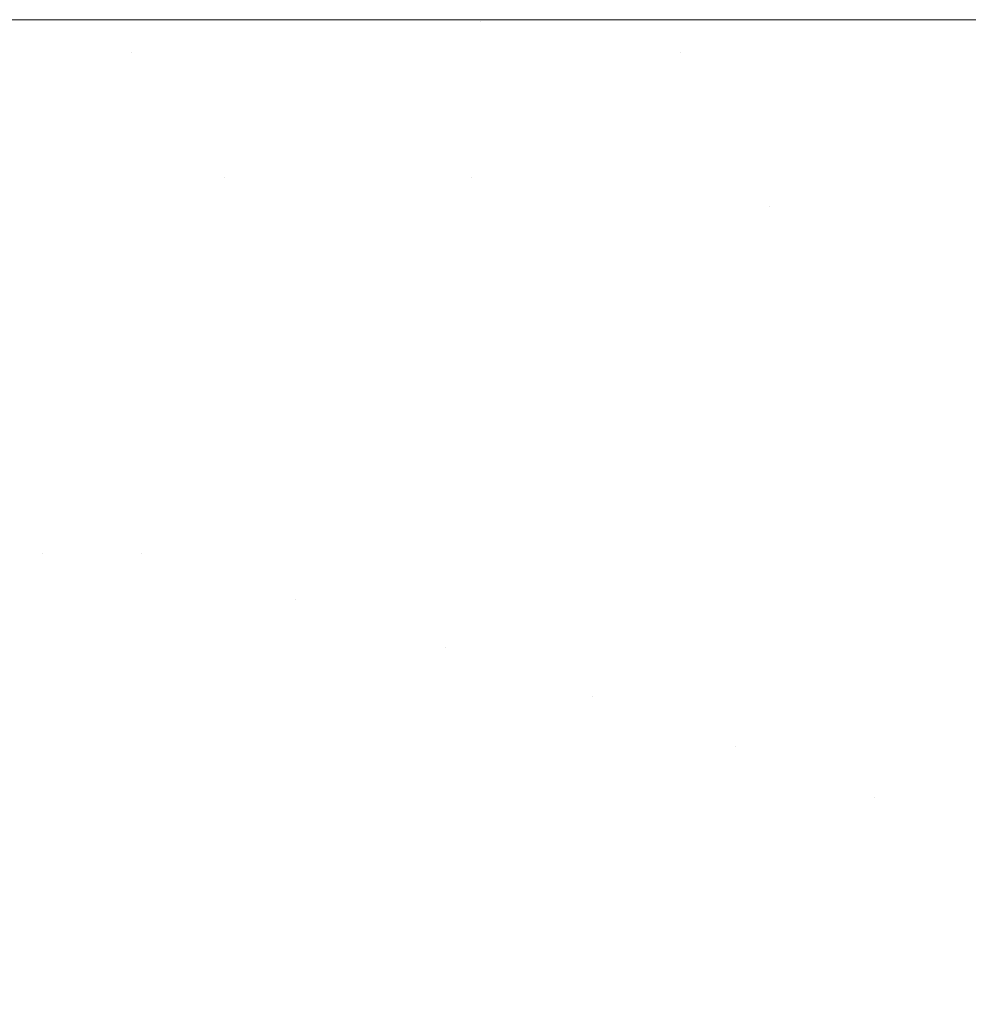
# Model space of a CAD drawing. Header units: centimetres. Extents: x -35.1 to 36.2, y 3.4 to 5.2.
# Tile 190 of 256: x -11.1399 to -11.1054, y 5.1643 to 5.2002. Entities that reach past the tile are written whole.
import ezdxf

# ---------------------------------------------------------------- set-up
doc = ezdxf.new("R2010")
doc.units = ezdxf.units.CM
doc.header["$LTSCALE"] = 2.54
doc.layers.add('Lucido design-1', color=7, linetype='Continuous')

# ---------------------------------------------------------------- blocks, each defined once
blk = doc.blocks.new('Gruppo-4-1')
at = {"color": 7, "linetype": 'Continuous', "lineweight": 9}
for points, invisible_edges in [([(-34.952766, 5.200144, -1872.31239), (36.079691, 5.200144, -1872.31239), (7.666708, 5.200212, -1872.315514), (-6.539783, 5.200212, -1872.315514)], 11), ([(-6.539783, 5.200212, -1872.315514), (-20.746275, 5.200212, -1872.315514), (-34.952766, 5.200144, -1872.31239)], 10), ([(-34.952766, 5.200144, -1872.31239), (-34.952766, 5.200117, -1872.311152), (36.079692, 5.200117, -1872.311152), (36.079691, 5.200144, -1872.31239)], 10), ([(36.079692, 5.200117, -1872.311152), (-34.952766, 5.200117, -1872.311152), (-34.952766, 5.199831, -1872.306798), (36.079692, 5.199831, -1872.306798)], 5), ([(-20.746275, 5.200212, -1872.315514), (-11.110992, 5.200212, -1872.531009), (-11.123195, 5.200212, -1872.535096)], 9), ([(-20.746275, 5.200212, -1872.315514), (-11.098314, 5.200212, -1872.527324), (-11.110992, 5.200212, -1872.531009)], 9), ([(-11.123195, 5.200212, -1872.535096), (-11.134894, 5.200212, -1872.539546), (-20.746275, 5.200212, -1872.315514)], 10), ([(-11.134894, 5.200212, -1872.539546), (-11.146067, 5.200212, -1872.544321), (-20.746275, 5.200212, -1872.315514)], 10), ([(-20.746275, 5.200212, -1872.315514), (-11.085201, 5.200212, -1872.52408), (-11.098314, 5.200212, -1872.527324)], 9), ([(-20.746275, 5.200212, -1872.315514), (-11.071697, 5.200212, -1872.521313), (-11.085201, 5.200212, -1872.52408)], 9), ([(-20.746275, 5.200212, -1872.315514), (-11.057859, 5.200212, -1872.519055), (-11.071697, 5.200212, -1872.521313)], 9), ([(-20.746275, 5.200212, -1872.315514), (-11.043748, 5.200212, -1872.517334), (-11.057859, 5.200212, -1872.519055)], 9), ([(-20.746275, 5.200212, -1872.315514), (-11.029433, 5.200212, -1872.516173), (-11.043252, 5.200212, -1872.517294)], 9), ([(-11.043252, 5.200212, -1872.517294), (-11.043748, 5.200212, -1872.517334), (-20.746275, 5.200212, -1872.315514)], 10), ([(-11.007738, 5.200212, -1872.515514), (-11.014989, 5.200212, -1872.515587), (-20.746275, 5.200212, -1872.315514), (-6.539783, 5.200212, -1872.315514)], 10), ([(-11.014989, 5.200212, -1872.515587), (-11.029433, 5.200212, -1872.516173), (-20.746275, 5.200212, -1872.315514)], 10), ([(-11.146067, 5.200212, -1872.544321), (-11.134894, 5.200212, -1872.539546), (-11.123144, 5.200163, -1872.538547), (-11.165756, 5.200163, -1872.558013)], 14), ([(-11.123144, 5.200163, -1872.538547), (-11.121316, 5.200017, -1872.541351), (-11.163252, 5.200017, -1872.560509), (-11.165756, 5.200163, -1872.558013)], 15), ([(-11.134894, 5.200212, -1872.539546), (-11.123195, 5.200212, -1872.535096), (-11.123144, 5.200163, -1872.538547)], 10), ([(-11.123144, 5.200163, -1872.538547), (-11.123195, 5.200212, -1872.535096), (-11.110992, 5.200212, -1872.531009)], 9), ([(-11.08148, 5.200163, -1872.526513), (-11.123144, 5.200163, -1872.538547), (-11.110992, 5.200212, -1872.531009), (-11.098314, 5.200212, -1872.527324)], 11), ([(-11.08148, 5.200163, -1872.526513), (-11.080311, 5.200017, -1872.529508), (-11.121316, 5.200017, -1872.541351), (-11.123144, 5.200163, -1872.538547)], 15), ([(36.079692, 5.199831, -1872.306798), (-34.952766, 5.199831, -1872.306798), (-34.952766, 5.199356, -1872.302461), (36.079692, 5.199356, -1872.302461)], 5), ([(-11.160755, 5.199774, -1872.562998), (-11.163252, 5.200017, -1872.560509), (-11.121316, 5.200017, -1872.541351), (-11.119492, 5.199774, -1872.544147)], 15), ([(-11.119492, 5.199774, -1872.544147), (-11.117677, 5.199434, -1872.546931), (-11.15827, 5.199434, -1872.565475), (-11.160755, 5.199774, -1872.562998)], 15), ([(-11.119492, 5.199774, -1872.544147), (-11.121316, 5.200017, -1872.541351), (-11.080311, 5.200017, -1872.529508), (-11.079146, 5.199774, -1872.532494)], 15), ([(-11.079146, 5.199774, -1872.532494), (-11.077986, 5.199434, -1872.535467), (-11.117677, 5.199434, -1872.546931), (-11.119492, 5.199774, -1872.544147)], 15), ([(-11.15827, 5.199434, -1872.565475), (-11.117677, 5.199434, -1872.546931), (-11.135881, 5.198999, -1872.557866)], 11), ([(-11.135881, 5.198999, -1872.557866), (-11.155799, 5.198999, -1872.567938), (-11.15827, 5.199434, -1872.565475)], 11), ([(-11.117677, 5.199434, -1872.546931), (-11.115872, 5.198999, -1872.549698), (-11.135881, 5.198999, -1872.557866)], 11), ([(-11.115872, 5.198999, -1872.549698), (-11.117677, 5.199434, -1872.546931), (-11.077986, 5.199434, -1872.535467), (-11.076833, 5.198999, -1872.538423)], 15), ([(36.079692, 5.199356, -1872.302461), (-34.952766, 5.199356, -1872.302461), (-34.952766, 5.198693, -1872.298149), (36.079692, 5.198693, -1872.298149)], 5), ([(36.079692, 5.198693, -1872.298149), (-34.952766, 5.198693, -1872.298149), (-34.952766, 5.197842, -1872.29387), (36.079692, 5.197842, -1872.29387)], 5), ([(-11.133758, 5.19847, -1872.560478), (-11.153345, 5.19847, -1872.570383), (-11.155799, 5.198999, -1872.567938), (-11.135881, 5.198999, -1872.557866)], 15), ([(-11.135881, 5.198999, -1872.557866), (-11.115872, 5.198999, -1872.549698), (-11.11408, 5.19847, -1872.552446), (-11.133758, 5.19847, -1872.560478)], 15), ([(-11.115872, 5.198999, -1872.549698), (-11.076833, 5.198999, -1872.538423), (-11.094639, 5.19847, -1872.546131)], 11), ([(-11.094639, 5.19847, -1872.546131), (-11.11408, 5.19847, -1872.552446), (-11.115872, 5.198999, -1872.549698)], 11), ([(-11.131654, 5.197848, -1872.563068), (-11.150914, 5.197848, -1872.572807), (-11.153345, 5.19847, -1872.570383), (-11.133758, 5.19847, -1872.560478)], 15), ([(-11.133758, 5.19847, -1872.560478), (-11.11408, 5.19847, -1872.552446), (-11.112304, 5.197848, -1872.555169), (-11.131654, 5.197848, -1872.563068)], 15), ([(-11.093188, 5.197848, -1872.54896), (-11.112304, 5.197848, -1872.555169), (-11.11408, 5.19847, -1872.552446), (-11.094639, 5.19847, -1872.546131)], 15), ([(36.079692, 5.197842, -1872.29387), (-34.952766, 5.197842, -1872.29387), (-34.952766, 5.196805, -1872.289632), (36.079692, 5.196805, -1872.289632)], 5), ([(-11.12957, 5.197135, -1872.56563), (-11.148507, 5.197135, -1872.575206), (-11.150914, 5.197848, -1872.572807), (-11.131654, 5.197848, -1872.563068)], 15), ([(-11.131654, 5.197848, -1872.563068), (-11.112304, 5.197848, -1872.555169), (-11.110546, 5.197135, -1872.557865), (-11.12957, 5.197135, -1872.56563)], 15), ([(-11.091751, 5.197135, -1872.55176), (-11.110546, 5.197135, -1872.557865), (-11.112304, 5.197848, -1872.555169), (-11.093188, 5.197848, -1872.54896)], 15), ([(-11.146127, 5.196334, -1872.577578), (-11.148507, 5.197135, -1872.575206), (-11.12957, 5.197135, -1872.56563), (-11.127511, 5.196334, -1872.568164)], 15), ([(-11.127511, 5.196334, -1872.568164), (-11.12957, 5.197135, -1872.56563), (-11.110546, 5.197135, -1872.557865), (-11.108809, 5.196334, -1872.560529)], 15), ([(-11.108809, 5.196334, -1872.560529), (-11.110546, 5.197135, -1872.557865), (-11.091751, 5.197135, -1872.55176), (-11.090331, 5.196334, -1872.554527)], 15), ([(36.079692, 5.196805, -1872.289632), (-34.952766, 5.196805, -1872.289632), (-34.952766, 5.195584, -1872.285443), (36.079692, 5.195584, -1872.285443)], 5), ([(-11.127511, 5.196334, -1872.568164), (-11.125479, 5.195446, -1872.570664), (-11.143779, 5.195446, -1872.579918), (-11.146127, 5.196334, -1872.577578)], 15), ([(-11.108809, 5.196334, -1872.560529), (-11.107094, 5.195446, -1872.563159), (-11.125479, 5.195446, -1872.570664), (-11.127511, 5.196334, -1872.568164)], 15), ([(-11.090331, 5.196334, -1872.554527), (-11.08893, 5.195446, -1872.557259), (-11.107094, 5.195446, -1872.563159), (-11.108809, 5.196334, -1872.560529)], 15), ([(36.079692, 5.195584, -1872.285443), (-34.952766, 5.195584, -1872.285443), (-34.952766, 5.194181, -1872.281312), (36.079692, 5.194181, -1872.281312)], 5), ([(-11.143779, 5.195446, -1872.579918), (-11.125479, 5.195446, -1872.570664), (-11.132502, 5.194473, -1872.577454)], 11), ([(-11.132502, 5.194473, -1872.577454), (-11.141465, 5.194473, -1872.582225), (-11.143779, 5.195446, -1872.579918)], 11), ([(-11.125479, 5.195446, -1872.570664), (-11.123476, 5.194473, -1872.573128), (-11.132502, 5.194473, -1872.577454)], 11), ([(-11.123476, 5.194473, -1872.573128), (-11.125479, 5.195446, -1872.570664), (-11.107094, 5.195446, -1872.563159), (-11.105404, 5.194473, -1872.565751)], 15), ([(-11.105404, 5.194473, -1872.565751), (-11.107094, 5.195446, -1872.563159), (-11.08893, 5.195446, -1872.557259), (-11.087549, 5.194473, -1872.559951)], 15), ([(-11.150316, 5.194473, -1872.587454), (-11.141465, 5.194473, -1872.582225), (-11.139187, 5.19342, -1872.584495), (-11.147887, 5.19342, -1872.589635)], 15), ([(-11.130377, 5.19342, -1872.579805), (-11.139187, 5.19342, -1872.584495), (-11.141465, 5.194473, -1872.582225), (-11.132502, 5.194473, -1872.577454)], 15), ([(-11.132502, 5.194473, -1872.577454), (-11.123476, 5.194473, -1872.573128), (-11.121505, 5.19342, -1872.575553), (-11.130377, 5.19342, -1872.579805)], 15), ([(-11.123476, 5.194473, -1872.573128), (-11.105404, 5.194473, -1872.565751), (-11.112613, 5.19342, -1872.571724)], 11), ([(-11.112613, 5.19342, -1872.571724), (-11.121505, 5.19342, -1872.575553), (-11.123476, 5.194473, -1872.573128)], 11), ([(-11.105404, 5.194473, -1872.565751), (-11.10374, 5.19342, -1872.568302), (-11.112613, 5.19342, -1872.571724)], 11), ([(-11.087549, 5.194473, -1872.559951), (-11.086189, 5.19342, -1872.562601), (-11.10374, 5.19342, -1872.568302), (-11.105404, 5.194473, -1872.565751)], 15), ([(36.079692, 5.194181, -1872.281312), (-34.952766, 5.194181, -1872.281312), (-34.952766, 5.1926, -1872.277246), (36.079692, 5.1926, -1872.277246)], 5), ([(-11.147887, 5.19342, -1872.589635), (-11.139187, 5.19342, -1872.584495), (-11.136949, 5.192287, -1872.586726), (-11.145501, 5.192287, -1872.591779)], 15), ([(-11.128289, 5.192287, -1872.582116), (-11.136949, 5.192287, -1872.586726), (-11.139187, 5.19342, -1872.584495), (-11.130377, 5.19342, -1872.579805)], 15), ([(-11.130377, 5.19342, -1872.579805), (-11.121505, 5.19342, -1872.575553), (-11.119567, 5.192287, -1872.577937), (-11.128289, 5.192287, -1872.582116)], 15), ([(-11.110827, 5.192287, -1872.574173), (-11.119567, 5.192287, -1872.577937), (-11.121505, 5.19342, -1872.575553), (-11.112613, 5.19342, -1872.571724)], 15), ([(-11.112613, 5.19342, -1872.571724), (-11.10374, 5.19342, -1872.568302), (-11.102105, 5.192287, -1872.570809), (-11.110827, 5.192287, -1872.574173)], 15), ([(36.079692, 5.1926, -1872.277246), (-34.952766, 5.1926, -1872.277246), (-34.952766, 5.190843, -1872.273252), (36.079692, 5.190843, -1872.273252)], 5), ([(-11.145501, 5.192287, -1872.591779), (-11.136949, 5.192287, -1872.586726), (-11.134752, 5.191079, -1872.588916), (-11.143159, 5.191079, -1872.593882)], 15), ([(-11.126239, 5.191079, -1872.584384), (-11.134752, 5.191079, -1872.588916), (-11.136949, 5.192287, -1872.586726), (-11.128289, 5.192287, -1872.582116)], 15), ([(-11.128289, 5.192287, -1872.582116), (-11.119567, 5.192287, -1872.577937), (-11.117666, 5.191079, -1872.580275), (-11.126239, 5.191079, -1872.584384)], 15), ([(-11.109074, 5.191079, -1872.576576), (-11.117666, 5.191079, -1872.580275), (-11.119567, 5.192287, -1872.577937), (-11.110827, 5.192287, -1872.574173)], 15), ([(-11.110827, 5.192287, -1872.574173), (-11.102105, 5.192287, -1872.570809), (-11.100501, 5.191079, -1872.573269), (-11.109074, 5.191079, -1872.576576)], 15), ([(36.079692, 5.190843, -1872.273252), (-34.952766, 5.190843, -1872.273252), (-34.952766, 5.188913, -1872.269339), (36.079692, 5.188913, -1872.269339)], 5), ([(-11.143159, 5.191079, -1872.593882), (-11.134752, 5.191079, -1872.588916), (-11.132599, 5.189798, -1872.591061), (-11.140864, 5.189798, -1872.595944)], 15), ([(-11.124231, 5.189798, -1872.586606), (-11.132599, 5.189798, -1872.591061), (-11.134752, 5.191079, -1872.588916), (-11.126239, 5.191079, -1872.584384)], 15), ([(-11.126239, 5.191079, -1872.584384), (-11.117666, 5.191079, -1872.580275), (-11.115803, 5.189798, -1872.582568), (-11.124231, 5.189798, -1872.586606)], 15), ([(-11.107357, 5.189798, -1872.578931), (-11.115803, 5.189798, -1872.582568), (-11.117666, 5.191079, -1872.580275), (-11.109074, 5.191079, -1872.576576)], 15), ([(-11.109074, 5.191079, -1872.576576), (-11.100501, 5.191079, -1872.573269), (-11.098929, 5.189798, -1872.57568), (-11.107357, 5.189798, -1872.578931)], 15), ([(-11.138617, 5.188447, -1872.597961), (-11.146592, 5.188447, -1872.60319), (-11.148975, 5.189798, -1872.601262), (-11.140864, 5.189798, -1872.595944)], 15), ([(-11.140864, 5.189798, -1872.595944), (-11.132599, 5.189798, -1872.591061), (-11.130493, 5.188447, -1872.593161), (-11.138617, 5.188447, -1872.597961)], 15), ([(-11.122266, 5.188447, -1872.588781), (-11.130493, 5.188447, -1872.593161), (-11.132599, 5.189798, -1872.591061), (-11.124231, 5.189798, -1872.586606)], 15), ([(-11.124231, 5.189798, -1872.586606), (-11.115803, 5.189798, -1872.582568), (-11.11398, 5.188447, -1872.584811), (-11.122266, 5.188447, -1872.588781)], 15), ([(-11.105676, 5.188447, -1872.581235), (-11.11398, 5.188447, -1872.584811), (-11.115803, 5.189798, -1872.582568), (-11.107357, 5.189798, -1872.578931)], 15), ([(-11.107357, 5.189798, -1872.578931), (-11.098929, 5.189798, -1872.57568), (-11.09739, 5.188447, -1872.578039), (-11.105676, 5.188447, -1872.581235)], 15), ([(36.079692, 5.188913, -1872.269339), (-34.952766, 5.188913, -1872.269339), (-34.952766, 5.186815, -1872.265514), (36.079692, 5.186815, -1872.265514)], 5), ([(-11.144263, 5.187031, -1872.605074), (-11.146592, 5.188447, -1872.60319), (-11.138617, 5.188447, -1872.597961), (-11.136423, 5.187031, -1872.599933)], 15), ([(-11.136423, 5.187031, -1872.599933), (-11.138617, 5.188447, -1872.597961), (-11.130493, 5.188447, -1872.593161), (-11.128434, 5.187031, -1872.595213)], 15), ([(-11.128434, 5.187031, -1872.595213), (-11.130493, 5.188447, -1872.593161), (-11.122266, 5.188447, -1872.588781), (-11.120345, 5.187031, -1872.590907)], 15), ([(-11.120345, 5.187031, -1872.590907), (-11.122266, 5.188447, -1872.588781), (-11.11398, 5.188447, -1872.584811), (-11.112198, 5.187031, -1872.587003)], 15), ([(-11.104034, 5.187031, -1872.583487), (-11.112198, 5.187031, -1872.587003), (-11.11398, 5.188447, -1872.584811), (-11.105676, 5.188447, -1872.581235)], 15), ([(-11.105676, 5.188447, -1872.581235), (-11.09739, 5.188447, -1872.578039), (-11.095887, 5.187031, -1872.580344), (-11.104034, 5.187031, -1872.583487)], 15), ([(36.079692, 5.186815, -1872.265514), (-34.952766, 5.186815, -1872.265514), (-34.952766, 5.184551, -1872.261784), (36.079692, 5.184551, -1872.261784)], 5), ([(-11.136423, 5.187031, -1872.599933), (-11.134281, 5.185551, -1872.601856), (-11.141991, 5.185551, -1872.606912), (-11.144263, 5.187031, -1872.605074)], 15), ([(-11.128434, 5.187031, -1872.595213), (-11.126425, 5.185551, -1872.597215), (-11.134281, 5.185551, -1872.601856), (-11.136423, 5.187031, -1872.599933)], 15), ([(-11.120345, 5.187031, -1872.590907), (-11.118471, 5.185551, -1872.592981), (-11.126425, 5.185551, -1872.597215), (-11.128434, 5.187031, -1872.595213)], 15), ([(-11.112198, 5.187031, -1872.587003), (-11.110459, 5.185551, -1872.589142), (-11.118471, 5.185551, -1872.592981), (-11.120345, 5.187031, -1872.590907)], 15), ([(-11.102431, 5.185551, -1872.585684), (-11.110459, 5.185551, -1872.589142), (-11.112198, 5.187031, -1872.587003), (-11.104034, 5.187031, -1872.583487)], 15), ([(-11.147168, 5.184013, -1872.614088), (-11.149506, 5.185551, -1872.612387), (-11.141991, 5.185551, -1872.606912), (-11.139776, 5.184013, -1872.608703)], 15), ([(-11.139776, 5.184013, -1872.608703), (-11.141991, 5.185551, -1872.606912), (-11.134281, 5.185551, -1872.601856), (-11.132193, 5.184013, -1872.603731)], 15), ([(-11.132193, 5.184013, -1872.603731), (-11.134281, 5.185551, -1872.601856), (-11.126425, 5.185551, -1872.597215), (-11.124467, 5.184013, -1872.599167)], 15), ([(-11.124467, 5.184013, -1872.599167), (-11.126425, 5.185551, -1872.597215), (-11.118471, 5.185551, -1872.592981), (-11.116644, 5.184013, -1872.595002)], 15), ([(-11.116644, 5.184013, -1872.595002), (-11.118471, 5.185551, -1872.592981), (-11.110459, 5.185551, -1872.589142), (-11.108765, 5.184013, -1872.591226)], 15), ([(-11.100869, 5.184013, -1872.587826), (-11.108765, 5.184013, -1872.591226), (-11.110459, 5.185551, -1872.589142), (-11.102431, 5.185551, -1872.585684)], 15), ([(36.079692, 5.184551, -1872.261784), (-34.952766, 5.184551, -1872.261784), (-34.952766, 5.182127, -1872.258156), (36.079692, 5.182127, -1872.258156)], 5), ([(-11.139776, 5.184013, -1872.608703), (-11.137621, 5.182418, -1872.610447), (-11.144892, 5.182418, -1872.615743), (-11.147168, 5.184013, -1872.614088)], 15), ([(-11.132193, 5.184013, -1872.603731), (-11.130162, 5.182418, -1872.605556), (-11.137621, 5.182418, -1872.610447), (-11.139776, 5.184013, -1872.608703)], 15), ([(-11.124467, 5.184013, -1872.599167), (-11.122562, 5.182418, -1872.601066), (-11.130162, 5.182418, -1872.605556), (-11.132193, 5.184013, -1872.603731)], 15), ([(-11.116644, 5.184013, -1872.595002), (-11.114867, 5.182418, -1872.596969), (-11.122562, 5.182418, -1872.601066), (-11.124467, 5.184013, -1872.599167)], 15), ([(-11.108765, 5.184013, -1872.591226), (-11.107116, 5.182418, -1872.593255), (-11.114867, 5.182418, -1872.596969), (-11.116644, 5.184013, -1872.595002)], 15), ([(-11.099349, 5.182418, -1872.58991), (-11.107116, 5.182418, -1872.593255), (-11.108765, 5.184013, -1872.591226), (-11.100869, 5.184013, -1872.587826)], 15), ([(-11.144892, 5.182418, -1872.615743), (-11.137621, 5.182418, -1872.610447), (-11.13913, 5.180772, -1872.614696)], 11), ([(-11.13913, 5.180772, -1872.614696), (-11.14268, 5.180772, -1872.617352), (-11.144892, 5.182418, -1872.615743)], 11), ([(-11.137621, 5.182418, -1872.610447), (-11.135527, 5.180772, -1872.612141), (-11.13913, 5.180772, -1872.614696)], 11), ([(-11.135527, 5.180772, -1872.612141), (-11.137621, 5.182418, -1872.610447), (-11.130162, 5.182418, -1872.605556), (-11.128188, 5.180772, -1872.607329)], 15), ([(-11.128188, 5.180772, -1872.607329), (-11.130162, 5.182418, -1872.605556), (-11.122562, 5.182418, -1872.601066), (-11.120711, 5.180772, -1872.602911)], 15), ([(-11.120711, 5.180772, -1872.602911), (-11.122562, 5.182418, -1872.601066), (-11.114867, 5.182418, -1872.596969), (-11.113139, 5.180772, -1872.59888)], 15), ([(-11.113139, 5.180772, -1872.59888), (-11.114867, 5.182418, -1872.596969), (-11.107116, 5.182418, -1872.593255), (-11.105514, 5.180772, -1872.595226)], 15), ([(-11.105514, 5.180772, -1872.595226), (-11.107116, 5.182418, -1872.593255), (-11.099349, 5.182418, -1872.58991), (-11.097872, 5.180772, -1872.591935)], 15), ([(36.079692, 5.182127, -1872.258156), (-34.952766, 5.182127, -1872.258156), (-34.952766, 5.179547, -1872.254638), (36.079692, 5.179547, -1872.254638)], 5), ([(-11.13704, 5.179077, -1872.6163), (-11.140534, 5.179077, -1872.618913), (-11.14268, 5.180772, -1872.617352), (-11.13913, 5.180772, -1872.614696)], 15), ([(-11.13913, 5.180772, -1872.614696), (-11.135527, 5.180772, -1872.612141), (-11.133495, 5.179077, -1872.613785), (-11.13704, 5.179077, -1872.6163)], 15), ([(-11.135527, 5.180772, -1872.612141), (-11.128188, 5.180772, -1872.607329), (-11.129903, 5.179077, -1872.611368)], 11), ([(-11.129903, 5.179077, -1872.611368), (-11.133495, 5.179077, -1872.613785), (-11.135527, 5.180772, -1872.612141)], 11), ([(-11.128188, 5.180772, -1872.607329), (-11.126273, 5.179077, -1872.609049), (-11.129903, 5.179077, -1872.611368)], 11), ([(-11.120711, 5.180772, -1872.602911), (-11.118914, 5.179077, -1872.604702), (-11.126273, 5.179077, -1872.609049), (-11.128188, 5.180772, -1872.607329)], 15), ([(-11.113139, 5.180772, -1872.59888), (-11.111463, 5.179077, -1872.600735), (-11.118914, 5.179077, -1872.604702), (-11.120711, 5.180772, -1872.602911)], 15), ([(-11.105514, 5.180772, -1872.595226), (-11.103959, 5.179077, -1872.597139), (-11.111463, 5.179077, -1872.600735), (-11.113139, 5.180772, -1872.59888)], 15), ([(-11.097872, 5.180772, -1872.591935), (-11.096438, 5.179077, -1872.593901), (-11.103959, 5.179077, -1872.597139), (-11.105514, 5.180772, -1872.595226)], 15), ([(36.079692, 5.179547, -1872.254638), (-34.952766, 5.179547, -1872.254638), (-34.952766, 5.176816, -1872.251235), (36.079692, 5.176816, -1872.251235)], 5), ([(-11.143971, 5.179077, -1872.621625), (-11.140534, 5.179077, -1872.618913), (-11.138455, 5.177336, -1872.620426), (-11.141837, 5.177336, -1872.623096)], 15), ([(-11.135015, 5.177336, -1872.617854), (-11.138455, 5.177336, -1872.620426), (-11.140534, 5.179077, -1872.618913), (-11.13704, 5.179077, -1872.6163)], 15), ([(-11.13704, 5.179077, -1872.6163), (-11.133495, 5.179077, -1872.613785), (-11.131525, 5.177336, -1872.615378), (-11.135015, 5.177336, -1872.617854)], 15), ([(-11.12799, 5.177336, -1872.612999), (-11.131525, 5.177336, -1872.615378), (-11.133495, 5.179077, -1872.613785), (-11.129903, 5.179077, -1872.611368)], 15), ([(-11.129903, 5.179077, -1872.611368), (-11.126273, 5.179077, -1872.609049), (-11.124416, 5.177336, -1872.610717), (-11.12799, 5.177336, -1872.612999)], 15), ([(-11.124416, 5.177336, -1872.610717), (-11.126273, 5.179077, -1872.609049), (-11.118914, 5.179077, -1872.604702), (-11.117173, 5.177336, -1872.606437)], 15), ([(-11.117173, 5.177336, -1872.606437), (-11.118914, 5.179077, -1872.604702), (-11.111463, 5.179077, -1872.600735), (-11.109838, 5.177336, -1872.602533)], 15), ([(-11.109838, 5.177336, -1872.602533), (-11.111463, 5.179077, -1872.600735), (-11.103959, 5.179077, -1872.597139), (-11.102452, 5.177336, -1872.598993)], 15), ([(-11.139772, 5.175554, -1872.624519), (-11.14304, 5.175554, -1872.627242), (-11.145156, 5.177336, -1872.625862), (-11.141837, 5.177336, -1872.623096)], 15), ([(-11.141837, 5.177336, -1872.623096), (-11.138455, 5.177336, -1872.620426), (-11.136442, 5.175554, -1872.62189), (-11.139772, 5.175554, -1872.624519)], 15), ([(-11.133056, 5.175554, -1872.619357), (-11.136442, 5.175554, -1872.62189), (-11.138455, 5.177336, -1872.620426), (-11.135015, 5.177336, -1872.617854)], 15), ([(-11.135015, 5.177336, -1872.617854), (-11.131525, 5.177336, -1872.615378), (-11.129619, 5.175554, -1872.61692), (-11.133056, 5.175554, -1872.619357)], 15), ([(-11.126139, 5.175554, -1872.614578), (-11.129619, 5.175554, -1872.61692), (-11.131525, 5.177336, -1872.615378), (-11.12799, 5.177336, -1872.612999)], 15), ([(-11.12799, 5.177336, -1872.612999), (-11.124416, 5.177336, -1872.610717), (-11.12262, 5.175554, -1872.61233), (-11.126139, 5.175554, -1872.614578)], 15), ([(-11.124416, 5.177336, -1872.610717), (-11.117173, 5.177336, -1872.606437), (-11.119068, 5.175554, -1872.610177)], 11), ([(-11.119068, 5.175554, -1872.610177), (-11.12262, 5.175554, -1872.61233), (-11.124416, 5.177336, -1872.610717)], 11), ([(-11.117173, 5.177336, -1872.606437), (-11.115488, 5.175554, -1872.608117), (-11.119068, 5.175554, -1872.610177)], 11), ([(-11.109838, 5.177336, -1872.602533), (-11.108266, 5.175554, -1872.604272), (-11.115488, 5.175554, -1872.608117), (-11.117173, 5.177336, -1872.606437)], 15), ([(-11.102452, 5.177336, -1872.598993), (-11.100993, 5.175554, -1872.600787), (-11.108266, 5.175554, -1872.604272), (-11.109838, 5.177336, -1872.602533)], 15), ([(36.079692, 5.176816, -1872.251235), (-34.952766, 5.176816, -1872.251235), (-34.952766, 5.17394, -1872.247955), (36.079692, 5.17394, -1872.247955)], 5), ([(-11.137777, 5.173735, -1872.625894), (-11.140996, 5.173735, -1872.628576), (-11.14304, 5.175554, -1872.627242), (-11.139772, 5.175554, -1872.624519)], 15), ([(-11.139772, 5.175554, -1872.624519), (-11.136442, 5.175554, -1872.62189), (-11.134497, 5.173735, -1872.623305), (-11.137777, 5.173735, -1872.625894)], 15), ([(-11.131162, 5.173735, -1872.620811), (-11.134497, 5.173735, -1872.623305), (-11.136442, 5.175554, -1872.62189), (-11.133056, 5.175554, -1872.619357)], 15), ([(-11.133056, 5.175554, -1872.619357), (-11.129619, 5.175554, -1872.61692), (-11.127777, 5.173735, -1872.61841), (-11.131162, 5.173735, -1872.620811)], 15), ([(-11.124349, 5.173735, -1872.616103), (-11.127777, 5.173735, -1872.61841), (-11.129619, 5.175554, -1872.61692), (-11.126139, 5.175554, -1872.614578)], 15), ([(-11.126139, 5.175554, -1872.614578), (-11.12262, 5.175554, -1872.61233), (-11.120883, 5.173735, -1872.61389), (-11.124349, 5.173735, -1872.616103)], 15), ([(-11.117385, 5.173735, -1872.611769), (-11.120883, 5.173735, -1872.61389), (-11.12262, 5.175554, -1872.61233), (-11.119068, 5.175554, -1872.610177)], 15), ([(-11.119068, 5.175554, -1872.610177), (-11.115488, 5.175554, -1872.608117), (-11.11386, 5.173735, -1872.60974), (-11.117385, 5.173735, -1872.611769)], 15), ([(-11.11386, 5.173735, -1872.60974), (-11.115488, 5.175554, -1872.608117), (-11.108266, 5.175554, -1872.604272), (-11.106747, 5.173735, -1872.605954)], 15), ([(-11.106747, 5.173735, -1872.605954), (-11.108266, 5.175554, -1872.604272), (-11.100993, 5.175554, -1872.600787), (-11.099584, 5.173735, -1872.602521)], 15), ([(36.079692, 5.17373, -1872.247736), (36.079692, 5.17394, -1872.247955), (-34.952766, 5.17394, -1872.247955), (-34.952766, 5.17373, -1872.247736)], 10), ([(36.079692, 5.171865, -1872.245788), (36.079692, 5.17373, -1872.247736), (-34.952766, 5.17373, -1872.247736), (-34.952766, 5.171865, -1872.245788)], 10), ([(-11.144147, 5.173735, -1872.631352), (-11.140996, 5.173735, -1872.628576), (-11.139022, 5.17188, -1872.629864), (-11.142127, 5.17188, -1872.632598)], 15), ([(-11.135851, 5.17188, -1872.627221), (-11.139022, 5.17188, -1872.629864), (-11.140996, 5.173735, -1872.628576), (-11.137777, 5.173735, -1872.625894)], 15), ([(-11.137777, 5.173735, -1872.625894), (-11.134497, 5.173735, -1872.623305), (-11.13262, 5.17188, -1872.624671), (-11.135851, 5.17188, -1872.627221)], 15), ([(-11.129334, 5.17188, -1872.622213), (-11.13262, 5.17188, -1872.624671), (-11.134497, 5.173735, -1872.623305), (-11.131162, 5.173735, -1872.620811)], 15), ([(-11.131162, 5.173735, -1872.620811), (-11.127777, 5.173735, -1872.61841), (-11.126, 5.17188, -1872.619848), (-11.129334, 5.17188, -1872.622213)], 15), ([(-11.122622, 5.17188, -1872.617575), (-11.126, 5.17188, -1872.619848), (-11.127777, 5.173735, -1872.61841), (-11.124349, 5.173735, -1872.616103)], 15), ([(-11.124349, 5.173735, -1872.616103), (-11.120883, 5.173735, -1872.61389), (-11.119208, 5.17188, -1872.615394), (-11.122622, 5.17188, -1872.617575)], 15), ([(-11.115761, 5.17188, -1872.613305), (-11.119208, 5.17188, -1872.615394), (-11.120883, 5.173735, -1872.61389), (-11.117385, 5.173735, -1872.611769)], 15), ([(-11.117385, 5.173735, -1872.611769), (-11.11386, 5.173735, -1872.60974), (-11.112288, 5.17188, -1872.611306), (-11.115761, 5.17188, -1872.613305)], 15), ([(-11.11386, 5.173735, -1872.60974), (-11.106747, 5.173735, -1872.605954), (-11.108793, 5.17188, -1872.609397)], 11), ([(-11.108793, 5.17188, -1872.609397), (-11.112288, 5.17188, -1872.611306), (-11.11386, 5.173735, -1872.60974)], 11), ([(-11.106747, 5.173735, -1872.605954), (-11.105281, 5.17188, -1872.607576), (-11.108793, 5.17188, -1872.609397)], 11), ([(-11.099584, 5.173735, -1872.602521), (-11.098224, 5.17188, -1872.604194), (-11.105281, 5.17188, -1872.607576), (-11.106747, 5.173735, -1872.605954)], 15), ([(-34.952766, 5.171865, -1872.245788), (-34.952766, 5.170923, -1872.244803), (36.079692, 5.170923, -1872.244803), (36.079692, 5.171865, -1872.245788)], 10), ([(-11.142127, 5.17188, -1872.632598), (-11.139022, 5.17188, -1872.629864), (-11.137121, 5.169994, -1872.631104), (-11.140181, 5.169994, -1872.633799)], 15), ([(-11.133996, 5.169994, -1872.6285), (-11.137121, 5.169994, -1872.631104), (-11.139022, 5.17188, -1872.629864), (-11.135851, 5.17188, -1872.627221)], 15), ([(-11.135851, 5.17188, -1872.627221), (-11.13262, 5.17188, -1872.624671), (-11.130811, 5.169994, -1872.625986), (-11.133996, 5.169994, -1872.6285)], 15), ([(-11.127573, 5.169994, -1872.623564), (-11.130811, 5.169994, -1872.625986), (-11.13262, 5.17188, -1872.624671), (-11.129334, 5.17188, -1872.622213)], 15), ([(-11.129334, 5.17188, -1872.622213), (-11.126, 5.17188, -1872.619848), (-11.124287, 5.169994, -1872.621233), (-11.127573, 5.169994, -1872.623564)], 15), ([(-11.120958, 5.169994, -1872.618994), (-11.124287, 5.169994, -1872.621233), (-11.126, 5.17188, -1872.619848), (-11.122622, 5.17188, -1872.617575)], 15), ([(-11.122622, 5.17188, -1872.617575), (-11.119208, 5.17188, -1872.615394), (-11.117593, 5.169994, -1872.616845), (-11.120958, 5.169994, -1872.618994)], 15), ([(-11.114197, 5.169994, -1872.614785), (-11.117593, 5.169994, -1872.616845), (-11.119208, 5.17188, -1872.615394), (-11.115761, 5.17188, -1872.613305)], 15), ([(-11.115761, 5.17188, -1872.613305), (-11.112288, 5.17188, -1872.611306), (-11.110774, 5.169994, -1872.612816), (-11.114197, 5.169994, -1872.614785)], 15), ([(-11.107329, 5.169994, -1872.610934), (-11.110774, 5.169994, -1872.612816), (-11.112288, 5.17188, -1872.611306), (-11.108793, 5.17188, -1872.609397)], 15), ([(-11.108793, 5.17188, -1872.609397), (-11.105281, 5.17188, -1872.607576), (-11.103868, 5.169994, -1872.609139), (-11.107329, 5.169994, -1872.610934)], 15), ([(36.079692, 5.170923, -1872.244803), (-34.952766, 5.170923, -1872.244803), (-34.952766, 5.167771, -1872.241786), (36.079692, 5.167771, -1872.241786)], 5), ([(-11.138307, 5.168081, -1872.634955), (-11.141254, 5.168081, -1872.637701), (-11.143169, 5.169994, -1872.636584), (-11.140181, 5.169994, -1872.633799)], 15), ([(-11.140181, 5.169994, -1872.633799), (-11.137121, 5.169994, -1872.631104), (-11.135291, 5.168081, -1872.632298), (-11.138307, 5.168081, -1872.634955)], 15), ([(-11.13221, 5.168081, -1872.629731), (-11.135291, 5.168081, -1872.632298), (-11.137121, 5.169994, -1872.631104), (-11.133996, 5.169994, -1872.6285)], 15), ([(-11.133996, 5.169994, -1872.6285), (-11.130811, 5.169994, -1872.625986), (-11.12907, 5.168081, -1872.627253), (-11.13221, 5.168081, -1872.629731)], 15), ([(-11.125878, 5.168081, -1872.624865), (-11.12907, 5.168081, -1872.627253), (-11.130811, 5.169994, -1872.625986), (-11.127573, 5.169994, -1872.623564)], 15), ([(-11.127573, 5.169994, -1872.623564), (-11.124287, 5.169994, -1872.621233), (-11.122638, 5.168081, -1872.622567), (-11.125878, 5.168081, -1872.624865)], 15), ([(-11.119357, 5.168081, -1872.620359), (-11.122638, 5.168081, -1872.622567), (-11.124287, 5.169994, -1872.621233), (-11.120958, 5.169994, -1872.618994)], 15), ([(-11.120958, 5.169994, -1872.618994), (-11.117593, 5.169994, -1872.616845), (-11.11604, 5.168081, -1872.61824), (-11.119357, 5.168081, -1872.620359)], 15), ([(-11.112691, 5.168081, -1872.61621), (-11.11604, 5.168081, -1872.61824), (-11.117593, 5.169994, -1872.616845), (-11.114197, 5.169994, -1872.614785)], 15), ([(-11.114197, 5.169994, -1872.614785), (-11.110774, 5.169994, -1872.612816), (-11.109316, 5.168081, -1872.614268), (-11.112691, 5.168081, -1872.61621)], 15), ([(-11.105921, 5.168081, -1872.612413), (-11.109316, 5.168081, -1872.614268), (-11.110774, 5.169994, -1872.612816), (-11.107329, 5.169994, -1872.610934)], 15), ([(-11.107329, 5.169994, -1872.610934), (-11.103868, 5.169994, -1872.609139), (-11.102508, 5.168081, -1872.610644), (-11.105921, 5.168081, -1872.612413)], 15), ([(-11.144124, 5.168081, -1872.640534), (-11.141254, 5.168081, -1872.637701), (-11.139413, 5.166143, -1872.638773), (-11.142243, 5.166143, -1872.641567)], 15), ([(-11.136507, 5.166143, -1872.636066), (-11.139413, 5.166143, -1872.638773), (-11.141254, 5.168081, -1872.637701), (-11.138307, 5.168081, -1872.634955)], 15), ([(-11.138307, 5.168081, -1872.634955), (-11.135291, 5.168081, -1872.632298), (-11.133532, 5.166143, -1872.633445), (-11.136507, 5.166143, -1872.636066)], 15), ([(-11.130494, 5.166143, -1872.630913), (-11.133532, 5.166143, -1872.633445), (-11.135291, 5.168081, -1872.632298), (-11.13221, 5.168081, -1872.629731)], 15), ([(-11.13221, 5.168081, -1872.629731), (-11.12907, 5.168081, -1872.627253), (-11.127397, 5.166143, -1872.62847), (-11.130494, 5.166143, -1872.630913)], 15), ([(-11.124249, 5.166143, -1872.626115), (-11.127397, 5.166143, -1872.62847), (-11.12907, 5.168081, -1872.627253), (-11.125878, 5.168081, -1872.624865)], 15), ([(-11.125878, 5.168081, -1872.624865), (-11.122638, 5.168081, -1872.622567), (-11.121054, 5.166143, -1872.623848), (-11.124249, 5.166143, -1872.626115)], 15), ([(-11.117818, 5.166143, -1872.621671), (-11.121054, 5.166143, -1872.623848), (-11.122638, 5.168081, -1872.622567), (-11.119357, 5.168081, -1872.620359)], 15), ([(-11.119357, 5.168081, -1872.620359), (-11.11604, 5.168081, -1872.61824), (-11.114546, 5.166143, -1872.619581), (-11.117818, 5.166143, -1872.621671)], 15), ([(-11.111244, 5.166143, -1872.617579), (-11.114546, 5.166143, -1872.619581), (-11.11604, 5.168081, -1872.61824), (-11.112691, 5.168081, -1872.61621)], 15), ([(-11.112691, 5.168081, -1872.61621), (-11.109316, 5.168081, -1872.614268), (-11.107916, 5.166143, -1872.615664), (-11.111244, 5.166143, -1872.617579)], 15), ([(-11.104567, 5.166143, -1872.613834), (-11.107916, 5.166143, -1872.615664), (-11.109316, 5.168081, -1872.614268), (-11.105921, 5.168081, -1872.612413)], 15), ([(-11.105921, 5.168081, -1872.612413), (-11.102508, 5.168081, -1872.610644), (-11.101202, 5.166143, -1872.61209), (-11.104567, 5.166143, -1872.613834)], 15), ([(36.079692, 5.167771, -1872.241786), (-34.952766, 5.167771, -1872.241786), (-34.952766, 5.164491, -1872.23891), (36.079692, 5.164491, -1872.23891)], 5), ([(-11.142243, 5.166143, -1872.641567), (-11.139413, 5.166143, -1872.638773), (-11.137647, 5.164183, -1872.639803), (-11.140439, 5.164183, -1872.642559)], 15), ([(-11.13478, 5.164183, -1872.637131), (-11.137647, 5.164183, -1872.639803), (-11.139413, 5.166143, -1872.638773), (-11.136507, 5.166143, -1872.636066)], 15), ([(-11.136507, 5.166143, -1872.636066), (-11.133532, 5.166143, -1872.633445), (-11.131845, 5.164183, -1872.634546), (-11.13478, 5.164183, -1872.637131)], 15), ([(-11.128847, 5.164183, -1872.632048), (-11.131845, 5.164183, -1872.634546), (-11.133532, 5.166143, -1872.633445), (-11.130494, 5.166143, -1872.630913)], 15), ([(-11.130494, 5.166143, -1872.630913), (-11.127397, 5.166143, -1872.62847), (-11.125792, 5.164183, -1872.629637), (-11.128847, 5.164183, -1872.632048)], 15), ([(-11.122686, 5.164183, -1872.627314), (-11.125792, 5.164183, -1872.629637), (-11.127397, 5.166143, -1872.62847), (-11.124249, 5.166143, -1872.626115)], 15), ([(-11.124249, 5.166143, -1872.626115), (-11.121054, 5.166143, -1872.623848), (-11.119534, 5.164183, -1872.625078), (-11.122686, 5.164183, -1872.627314)], 15), ([(-11.116342, 5.164183, -1872.622929), (-11.119534, 5.164183, -1872.625078), (-11.121054, 5.166143, -1872.623848), (-11.117818, 5.166143, -1872.621671)], 15), ([(-11.117818, 5.166143, -1872.621671), (-11.114546, 5.166143, -1872.619581), (-11.113114, 5.164183, -1872.620868), (-11.116342, 5.164183, -1872.622929)], 15), ([(-11.109856, 5.164183, -1872.618893), (-11.113114, 5.164183, -1872.620868), (-11.114546, 5.166143, -1872.619581), (-11.111244, 5.166143, -1872.617579)], 15), ([(-11.111244, 5.166143, -1872.617579), (-11.107916, 5.166143, -1872.615664), (-11.106572, 5.164183, -1872.617003), (-11.109856, 5.164183, -1872.618893)], 15), ([(-11.103268, 5.164183, -1872.615198), (-11.106572, 5.164183, -1872.617003), (-11.107916, 5.166143, -1872.615664), (-11.104567, 5.166143, -1872.613834)], 15), ([(36.079692, 5.164491, -1872.23891), (-34.952766, 5.164491, -1872.23891), (-34.952766, 5.161088, -1872.236179), (36.079692, 5.161088, -1872.236179)], 5)]:
    blk.add_3dface(points, dxfattribs=dict(at, invisible_edges=invisible_edges))

msp = doc.modelspace()

# ---------------------------------------------------------------- block references
at = {"layer": 'Lucido design-1', "color": 7}
msp.add_blockref('Gruppo-4-1', (0, 0), dxfattribs=at)

doc.saveas('drawing.dxf')
